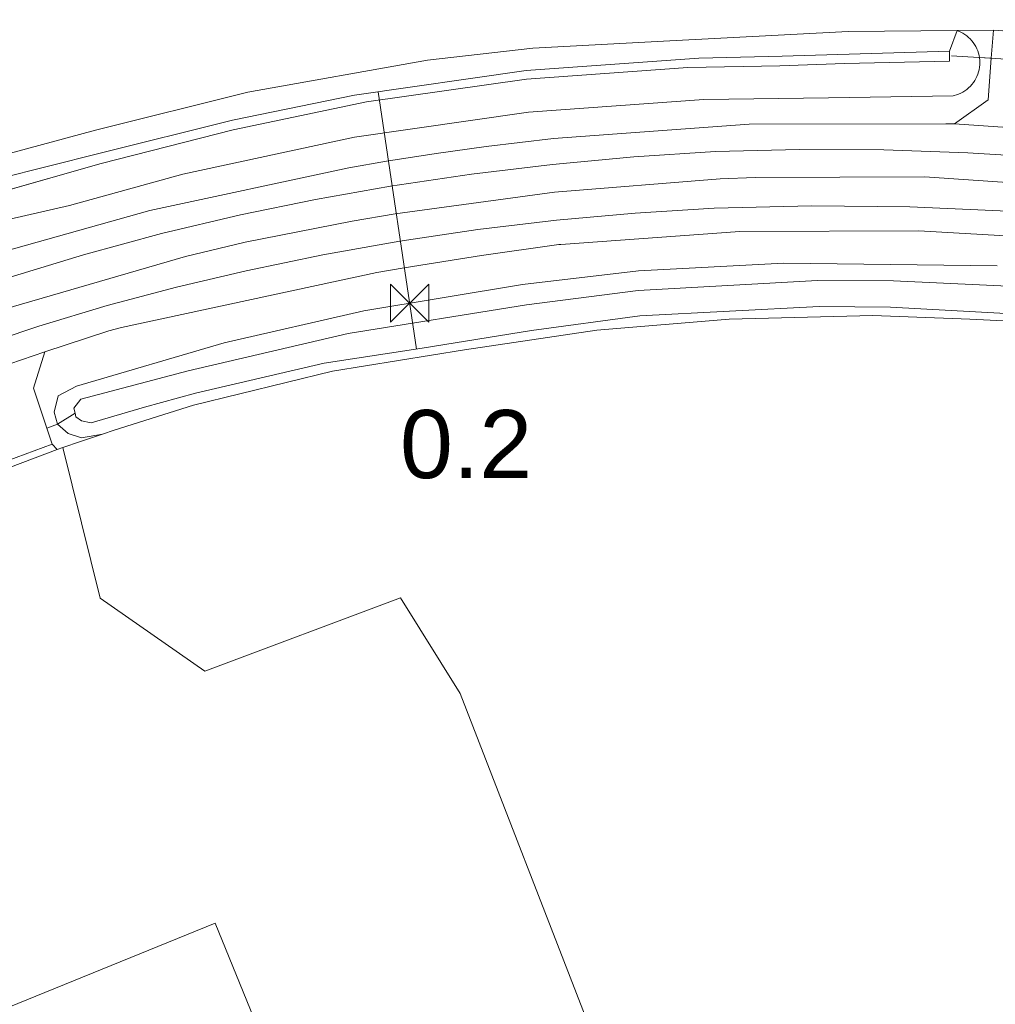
# Model space of a CAD drawing. Extents: x 140829 to 145054, y 448512 to 451778.
# Tile 15 of 152: x 141272 to 141330, y 449483 to 449541. Entities that reach past the tile are written whole.
import ezdxf
from ezdxf import colors
from ezdxf.entities.mleader import LeaderData, LeaderLine
from ezdxf.math import Vec2, Vec3

# ---------------------------------------------------------------- set-up
doc = ezdxf.new("R2010")
doc.units = 0
doc.header["$MEASUREMENT"] = 0
for name, color, linetype in [('geometrie2dBegroeidTerreindeel', 7, 'Continuous'), ('geometrie2dGrondvlak', 7, 'Continuous'), ('geometrie2dOnbegroeidTerreindeel', 7, 'Continuous'), ('geometrie2dOndersteunendWaterdeel', 7, 'Continuous'), ('geometrie2dOndersteunendWegdeel', 7, 'Continuous'), ('geometrie2dOverigeConstructie', 7, 'Continuous'), ('geometrie2dWaterdeel', 7, 'Continuous'), ('geometrie2dWegdeel', 7, 'Continuous'), ('HMPAL', 1, 'Continuous'), ('PPALHM', 10, 'Continuous')]:
    doc.layers.add(name, color=color, linetype=linetype)
doc.styles.get("Standard").update_dxf_attribs({"font": 'arial.ttf'})

msp = doc.modelspace()

# ---------------------------------------------------------------- linework, layer by layer
at = {"layer": 'geometrie2dBegroeidTerreindeel', "linetype": 'Continuous', "lineweight": 0}
for p, q in [((141320.945, 449540.277), (141310.093, 449539.713)), ((141327.338, 449540.326), (141320.945, 449540.277)), ((141329.478, 449540.343), (141327.338, 449540.326)), ((141333.017, 449540.125), (141329.478, 449540.343)), ((141302.429, 449539.301), (141296.249, 449538.585)), ((141310.093, 449539.713), (141302.429, 449539.301)), ((141296.249, 449538.585), (141285.696, 449536.719)), ((141285.696, 449536.719), (141276.755, 449534.472)), ((141276.755, 449534.472), (141270.261, 449532.726)), ((141306.178, 449522.746), (141313.967, 449523.39)), ((141313.967, 449523.39), (141322.386, 449523.606)), ((141322.386, 449523.606), (141328.095, 449523.373)), ((141328.095, 449523.373), (141333.803, 449523.09)), ((141298.412, 449521.59), (141306.178, 449522.746)), ((141290.664, 449520.32), (141298.412, 449521.59)), ((141282.501, 449518.334), (141290.664, 449520.32)), ((141277.855, 449516.861), (141282.501, 449518.334)), ((141277.161, 449516.632), (141277.855, 449516.861)), ((141275.625, 449516.118), (141277.161, 449516.632)), ((141274.833, 449515.849), (141275.066, 449515.928)), ((141276.482, 449509.218), (141274.833, 449515.849)), ((141275.066, 449515.928), (141275.625, 449516.118)), ((141277.033, 449507.003), (141276.482, 449509.218)), ((141283.16, 449502.714), (141277.033, 449507.003)), ((141294.656, 449507.031), (141283.16, 449502.714)), ((141298.164, 449501.406), (141294.656, 449507.031)), ((141315.029, 449457.878), (141298.164, 449501.406))]:
    msp.add_line(p, q, dxfattribs=at)
at = {"layer": 'geometrie2dGrondvlak', "linetype": 'Continuous', "lineweight": 0}
for p, q in [((141268.909, 449481.876), (141283.772, 449487.931)), ((141283.772, 449487.931), (141293.956, 449462.928)), ((141283.772, 449487.931), (141283.772, 449487.931))]:
    msp.add_line(p, q, dxfattribs=at)
at = {"layer": 'geometrie2dOnbegroeidTerreindeel', "linetype": 'Continuous', "lineweight": 0}
for p, q in [((141270.645, 449514.269), (141274.508, 449515.738)), ((141274.508, 449515.738), (141274.833, 449515.849)), ((141274.833, 449515.849), (141276.482, 449509.218)), ((141276.482, 449509.218), (141277.033, 449507.003)), ((141277.033, 449507.003), (141283.16, 449502.714)), ((141283.16, 449502.714), (141294.656, 449507.031)), ((141294.656, 449507.031), (141298.164, 449501.406)), ((141298.164, 449501.406), (141315.029, 449457.878)), ((141298.164, 449501.406), (141298.164, 449501.406)), ((141283.772, 449487.931), (141268.909, 449481.876)), ((141293.956, 449462.928), (141283.772, 449487.931))]:
    msp.add_line(p, q, dxfattribs=at)
at = {"layer": 'geometrie2dOndersteunendWaterdeel', "linetype": 'Continuous', "lineweight": 0}
for p, q in [((141310.093, 449539.713), (141320.945, 449540.277)), ((141320.945, 449540.277), (141327.338, 449540.326)), ((141326.904, 449539.12), (141327.338, 449540.326)), ((141327.338, 449540.326), (141326.904, 449539.12)), ((141327.338, 449540.326), (141327.424, 449540.294)), ((141327.424, 449540.294), (141327.551, 449540.238)), ((141327.551, 449540.238), (141327.675, 449540.173)), ((141327.675, 449540.173), (141327.793, 449540.099)), ((141327.793, 449540.099), (141327.906, 449540.018)), ((141327.906, 449540.018), (141328.012, 449539.929)), ((141328.012, 449539.929), (141328.113, 449539.832)), ((141296.249, 449538.585), (141302.429, 449539.301)), ((141302.429, 449539.301), (141310.093, 449539.713)), ((141328.113, 449539.832), (141328.206, 449539.729)), ((141328.206, 449539.729), (141328.292, 449539.62)), ((141328.292, 449539.62), (141328.37, 449539.504)), ((141328.37, 449539.504), (141328.441, 449539.384)), ((141328.441, 449539.384), (141328.502, 449539.259)), ((141312.185, 449538.713), (141302.032, 449537.976)), ((141317.07, 449538.815), (141312.185, 449538.713)), ((141326.904, 449539.12), (141317.07, 449538.815)), ((141317.07, 449538.815), (141317.07, 449538.815)), ((141326.89, 449538.539), (141326.904, 449539.12)), ((141328.502, 449539.259), (141328.554, 449539.131)), ((141328.554, 449539.131), (141328.598, 449538.998)), ((141328.598, 449538.998), (141328.631, 449538.863)), ((141328.631, 449538.863), (141328.653, 449538.744)), ((141328.653, 449538.744), (141328.657, 449538.724)), ((141328.657, 449538.724), (141328.671, 449538.586)), ((141285.696, 449536.719), (141296.249, 449538.585)), ((141302.058, 449537.48), (141311.523, 449538.167)), ((141311.523, 449538.167), (141316.929, 449538.263)), ((141316.929, 449538.263), (141320.734, 449538.401)), ((141320.734, 449538.401), (141326.89, 449538.539)), ((141328.658, 449538.169), (141328.634, 449538.031)), ((141328.672, 449538.307), (141328.658, 449538.169)), ((141328.671, 449538.586), (141328.676, 449538.446)), ((141328.676, 449538.446), (141328.672, 449538.307)), ((141302.032, 449537.976), (141291.955, 449536.531)), ((141328.506, 449537.635), (141328.446, 449537.509)), ((141328.558, 449537.764), (141328.506, 449537.635)), ((141328.601, 449537.896), (141328.558, 449537.764)), ((141328.634, 449538.031), (141328.601, 449537.896)), ((141292.662, 449536.133), (141302.058, 449537.48)), ((141328.12, 449537.059), (141328.02, 449536.961)), ((141328.213, 449537.163), (141328.12, 449537.059)), ((141328.298, 449537.272), (141328.213, 449537.163)), ((141328.376, 449537.388), (141328.298, 449537.272)), ((141328.446, 449537.509), (141328.376, 449537.388)), ((141276.755, 449534.472), (141285.696, 449536.719)), ((141291.955, 449536.531), (141284.787, 449535.061)), ((141327.118, 449536.494), (141319.798, 449536.369)), ((141327.17, 449536.506), (141327.118, 449536.494)), ((141327.303, 449536.545), (141327.17, 449536.506)), ((141327.433, 449536.593), (141327.303, 449536.545)), ((141327.561, 449536.65), (141327.433, 449536.593)), ((141327.684, 449536.715), (141327.561, 449536.65)), ((141327.802, 449536.79), (141327.684, 449536.715)), ((141327.914, 449536.872), (141327.802, 449536.79)), ((141328.02, 449536.961), (141327.914, 449536.872)), ((141284.836, 449534.492), (141292.662, 449536.133)), ((141312.477, 449536.275), (141302.181, 449535.527)), ((141319.798, 449536.369), (141312.477, 449536.275)), ((141319.798, 449536.369), (141319.798, 449536.369)), ((141302.181, 449535.527), (141291.963, 449534.063)), ((141284.787, 449535.061), (141276.937, 449533.107)), ((141270.261, 449532.726), (141276.755, 449534.472)), ((141277.084, 449532.525), (141284.836, 449534.492)), ((141291.963, 449534.063), (141281.871, 449531.888)), ((141276.937, 449533.107), (141270.668, 449531.525)), ((141270.887, 449530.756), (141277.084, 449532.525)), ((141281.871, 449531.888), (141275.228, 449530.048)), ((141275.228, 449530.048), (141270.86, 449529.067)), ((141308.642, 449526.221), (141317.16, 449526.67)), ((141317.16, 449526.67), (141329.692, 449526.51)), ((141301.82, 449525.416), (141308.642, 449526.221)), ((141292.506, 449523.881), (141301.82, 449525.416)), ((141319.14, 449525.649), (141308.616, 449525.071)), ((141323.606, 449525.636), (141319.14, 449525.649)), ((141330.741, 449525.306), (141323.606, 449525.636)), ((141308.616, 449525.071), (141302.061, 449524.227)), ((141284.303, 449521.991), (141292.506, 449523.881)), ((141302.061, 449524.227), (141291.578, 449522.547)), ((141308.72, 449523.582), (141319.238, 449524.128)), ((141319.238, 449524.128), (141323.429, 449524.093)), ((141323.429, 449524.093), (141330.194, 449523.706)), ((141302.347, 449522.712), (141308.72, 449523.582)), ((141313.967, 449523.39), (141306.178, 449522.746)), ((141322.386, 449523.606), (141313.967, 449523.39)), ((141328.095, 449523.373), (141322.386, 449523.606)), ((141333.803, 449523.09), (141328.095, 449523.373)), ((141291.578, 449522.547), (141282.185, 449520.344)), ((141295.922, 449521.671), (141302.347, 449522.712)), ((141306.178, 449522.746), (141298.412, 449521.59)), ((141275.642, 449519.448), (141284.303, 449521.991)), ((141290.186, 449520.804), (141295.922, 449521.671)), ((141298.412, 449521.59), (141290.664, 449520.32)), ((141282.623, 449519.038), (141290.186, 449520.804)), ((141282.185, 449520.344), (141275.884, 449518.694)), ((141290.664, 449520.32), (141282.501, 449518.334)), ((141274.552, 449518.875), (141275.642, 449519.448)), ((141274.32, 449517.913), (141274.552, 449518.875)), ((141275.884, 449518.694), (141275.484, 449518.162)), ((141279.625, 449518.22), (141282.623, 449519.038)), ((141274.528, 449517.215), (141274.32, 449517.913)), ((141275.484, 449518.162), (141275.549, 449517.856)), ((141276.486, 449517.288), (141279.625, 449518.22)), ((141282.501, 449518.334), (141277.855, 449516.861)), ((141275.549, 449517.856), (141274.528, 449517.215)), ((141274.528, 449517.215), (141275.549, 449517.856)), ((141275.549, 449517.856), (141275.593, 449517.649)), ((141275.593, 449517.649), (141275.927, 449517.411)), ((141275.927, 449517.411), (141276.486, 449517.288)), ((141275.151, 449516.662), (141274.528, 449517.215)), ((141277.855, 449516.861), (141277.161, 449516.632)), ((141275.923, 449516.414), (141275.151, 449516.662)), ((141277.161, 449516.632), (141275.923, 449516.414))]:
    msp.add_line(p, q, dxfattribs=at)
at = {"layer": 'geometrie2dOndersteunendWegdeel', "linetype": 'Continuous', "lineweight": 0}
for p, q in [((141327.338, 449540.326), (141329.478, 449540.343)), ((141327.424, 449540.294), (141327.338, 449540.326)), ((141327.551, 449540.238), (141327.424, 449540.294)), ((141327.675, 449540.173), (141327.551, 449540.238)), ((141327.793, 449540.099), (141327.675, 449540.173)), ((141327.906, 449540.018), (141327.793, 449540.099)), ((141328.012, 449539.929), (141327.906, 449540.018)), ((141328.113, 449539.832), (141328.012, 449539.929)), ((141329.478, 449540.343), (141329.35, 449538.713)), ((141329.478, 449540.343), (141329.478, 449540.343)), ((141328.206, 449539.729), (141328.113, 449539.832)), ((141328.292, 449539.62), (141328.206, 449539.729)), ((141328.37, 449539.504), (141328.292, 449539.62)), ((141328.441, 449539.384), (141328.37, 449539.504)), ((141328.502, 449539.259), (141328.441, 449539.384)), ((141328.554, 449539.131), (141328.502, 449539.259)), ((141328.598, 449538.998), (141328.554, 449539.131)), ((141328.631, 449538.863), (141328.598, 449538.998)), ((141328.653, 449538.744), (141328.631, 449538.863)), ((141329.35, 449538.713), (141328.653, 449538.744)), ((141328.657, 449538.724), (141328.653, 449538.744)), ((141328.653, 449538.744), (141329.35, 449538.713)), ((141328.671, 449538.586), (141328.657, 449538.724)), ((141329.35, 449538.713), (141329.158, 449536.267)), ((141328.634, 449538.031), (141328.658, 449538.169)), ((141328.658, 449538.169), (141328.672, 449538.307)), ((141328.676, 449538.446), (141328.671, 449538.586)), ((141328.672, 449538.307), (141328.676, 449538.446)), ((141328.446, 449537.509), (141328.506, 449537.635)), ((141328.506, 449537.635), (141328.558, 449537.764)), ((141328.558, 449537.764), (141328.601, 449537.896)), ((141328.601, 449537.896), (141328.634, 449538.031)), ((141328.02, 449536.961), (141328.12, 449537.059)), ((141328.12, 449537.059), (141328.213, 449537.163)), ((141328.213, 449537.163), (141328.298, 449537.272)), ((141328.298, 449537.272), (141328.376, 449537.388)), ((141328.376, 449537.388), (141328.446, 449537.509)), ((141319.798, 449536.369), (141327.118, 449536.494)), ((141327.118, 449536.494), (141327.17, 449536.506)), ((141327.17, 449536.506), (141327.303, 449536.545)), ((141327.303, 449536.545), (141327.433, 449536.593)), ((141327.433, 449536.593), (141327.561, 449536.65)), ((141327.561, 449536.65), (141327.684, 449536.715)), ((141327.684, 449536.715), (141327.802, 449536.79)), ((141327.802, 449536.79), (141327.914, 449536.872)), ((141327.914, 449536.872), (141328.02, 449536.961)), ((141302.181, 449535.527), (141312.477, 449536.275)), ((141312.477, 449536.275), (141319.798, 449536.369)), ((141329.158, 449536.267), (141327.196, 449534.842)), ((141291.963, 449534.063), (141302.181, 449535.527)), ((141315.139, 449534.829), (141303.637, 449533.993)), ((141326.672, 449534.86), (141315.139, 449534.829)), ((141327.196, 449534.842), (141326.672, 449534.86)), ((141281.871, 449531.888), (141291.963, 449534.063)), ((141299.694, 449533.52), (141296.762, 449533.112)), ((141303.637, 449533.993), (141299.694, 449533.52)), ((141296.762, 449533.112), (141293.837, 449532.653)), ((141293.837, 449532.653), (141291.627, 449532.272)), ((141275.228, 449530.048), (141281.871, 449531.888)), ((141291.627, 449532.272), (141279.948, 449529.756)), ((141270.86, 449529.067), (141275.228, 449530.048)), ((141279.948, 449529.756), (141271.443, 449527.377)), ((141304.08, 449527.774), (141314.574, 449528.536)), ((141314.574, 449528.536), (141325.095, 449528.565)), ((141325.095, 449528.565), (141332.216, 449528.167)), ((141299.406, 449527.126), (141303.953, 449527.761)), ((141303.953, 449527.761), (141304.08, 449527.774)), ((141294.873, 449526.398), (141299.406, 449527.126)), ((141317.16, 449526.67), (141308.642, 449526.221)), ((141329.692, 449526.51), (141317.16, 449526.67)), ((141278.272, 449522.886), (141293.278, 449526.119)), ((141293.278, 449526.119), (141294.873, 449526.398)), ((141308.642, 449526.221), (141301.82, 449525.416)), ((141301.82, 449525.416), (141292.506, 449523.881)), ((141292.506, 449523.881), (141284.303, 449521.991)), ((141273.769, 449521.464), (141277.529, 449522.697)), ((141277.529, 449522.697), (141278.272, 449522.886)), ((141284.303, 449521.991), (141275.642, 449519.448)), ((141273.115, 449519.326), (141273.769, 449521.464)), ((141273.902, 449516.974), (141273.115, 449519.326)), ((141275.642, 449519.448), (141274.552, 449518.875)), ((141274.552, 449518.875), (141274.32, 449517.913)), ((141274.32, 449517.913), (141274.528, 449517.215)), ((141273.902, 449516.974), (141274.528, 449517.215)), ((141274.528, 449517.215), (141273.902, 449516.974)), ((141274.213, 449516.043), (141273.902, 449516.974)), ((141274.528, 449517.215), (141275.151, 449516.662)), ((141274.528, 449517.215), (141274.528, 449517.215)), ((141275.151, 449516.662), (141275.923, 449516.414)), ((141277.161, 449516.632), (141275.625, 449516.118)), ((141275.923, 449516.414), (141277.161, 449516.632)), ((141274.508, 449515.738), (141274.213, 449516.043)), ((141274.833, 449515.849), (141274.508, 449515.738)), ((141275.066, 449515.928), (141274.833, 449515.849)), ((141275.625, 449516.118), (141275.066, 449515.928))]:
    msp.add_line(p, q, dxfattribs=at)
at = {"layer": 'geometrie2dOverigeConstructie', "linetype": 'Continuous', "lineweight": 0}
for p, q in [((141327.009, 449538.848), (141335.117, 449538.335)), ((141335.117, 449538.335), (141327.009, 449538.848))]:
    msp.add_line(p, q, dxfattribs=at)
at = {"layer": 'geometrie2dWaterdeel', "linetype": 'Continuous', "lineweight": 0}
for p, q in [((141302.032, 449537.976), (141312.185, 449538.713)), ((141312.185, 449538.713), (141317.07, 449538.815)), ((141317.07, 449538.815), (141326.904, 449539.12)), ((141317.07, 449538.815), (141317.07, 449538.815)), ((141326.904, 449539.12), (141326.89, 449538.539)), ((141311.523, 449538.167), (141302.058, 449537.48)), ((141316.929, 449538.263), (141311.523, 449538.167)), ((141320.734, 449538.401), (141316.929, 449538.263)), ((141326.89, 449538.539), (141320.734, 449538.401)), ((141291.955, 449536.531), (141302.032, 449537.976)), ((141302.058, 449537.48), (141292.662, 449536.133)), ((141284.787, 449535.061), (141291.955, 449536.531)), ((141292.662, 449536.133), (141284.836, 449534.492)), ((141276.937, 449533.107), (141284.787, 449535.061)), ((141284.836, 449534.492), (141277.084, 449532.525)), ((141270.668, 449531.525), (141276.937, 449533.107)), ((141277.084, 449532.525), (141270.887, 449530.756)), ((141308.616, 449525.071), (141319.14, 449525.649)), ((141319.14, 449525.649), (141323.606, 449525.636)), ((141323.606, 449525.636), (141330.741, 449525.306)), ((141302.061, 449524.227), (141308.616, 449525.071)), ((141291.578, 449522.547), (141302.061, 449524.227)), ((141319.238, 449524.128), (141308.72, 449523.582)), ((141323.429, 449524.093), (141319.238, 449524.128)), ((141330.194, 449523.706), (141323.429, 449524.093)), ((141308.72, 449523.582), (141302.347, 449522.712)), ((141282.185, 449520.344), (141291.578, 449522.547)), ((141302.347, 449522.712), (141295.922, 449521.671)), ((141295.922, 449521.671), (141290.186, 449520.804)), ((141290.186, 449520.804), (141282.623, 449519.038)), ((141275.884, 449518.694), (141282.185, 449520.344)), ((141275.484, 449518.162), (141275.884, 449518.694)), ((141282.623, 449519.038), (141279.625, 449518.22)), ((141275.549, 449517.856), (141275.484, 449518.162)), ((141279.625, 449518.22), (141276.486, 449517.288)), ((141275.593, 449517.649), (141275.549, 449517.856)), ((141275.927, 449517.411), (141275.593, 449517.649)), ((141276.486, 449517.288), (141275.927, 449517.411))]:
    msp.add_line(p, q, dxfattribs=at)
at = {"layer": 'geometrie2dWegdeel', "linetype": 'Continuous', "lineweight": 0}
for p, q in [((141329.35, 449538.713), (141329.478, 449540.343)), ((141329.478, 449540.343), (141333.017, 449540.125)), ((141329.158, 449536.267), (141329.35, 449538.713)), ((141327.196, 449534.842), (141329.158, 449536.267)), ((141303.637, 449533.993), (141315.139, 449534.829)), ((141315.139, 449534.829), (141326.672, 449534.86)), ((141326.672, 449534.86), (141327.196, 449534.842)), ((141327.196, 449534.842), (141334.028, 449534.373)), ((141334.028, 449534.373), (141327.196, 449534.842)), ((141296.762, 449533.112), (141299.694, 449533.52)), ((141299.694, 449533.52), (141303.637, 449533.993)), ((141299.694, 449533.52), (141299.694, 449533.52)), ((141293.837, 449532.653), (141296.762, 449533.112)), ((141308.367, 449532.917), (141303.589, 449532.473)), ((141303.589, 449532.473), (141308.367, 449532.917)), ((141313.156, 449533.227), (141308.367, 449532.917)), ((141308.367, 449532.917), (141313.156, 449533.227)), ((141318.093, 449533.348), (141313.156, 449533.227)), ((141313.156, 449533.227), (141318.093, 449533.348)), ((141323.031, 449533.322), (141318.093, 449533.348)), ((141318.093, 449533.348), (141323.031, 449533.322)), ((141327.966, 449533.15), (141323.031, 449533.322)), ((141323.031, 449533.322), (141327.966, 449533.15)), ((141332.894, 449532.834), (141327.966, 449533.15)), ((141327.966, 449533.15), (141332.894, 449532.834)), ((141291.627, 449532.272), (141293.837, 449532.653)), ((141293.837, 449532.653), (141293.837, 449532.653)), ((141303.589, 449532.473), (141298.825, 449531.896)), ((141298.825, 449531.896), (141303.589, 449532.473)), ((141279.948, 449529.756), (141291.627, 449532.272)), ((141298.825, 449531.896), (141294.079, 449531.187)), ((141294.079, 449531.187), (141298.825, 449531.896)), ((141289.663, 449530.405), (141294.079, 449531.187)), ((141294.079, 449531.187), (141289.663, 449530.405)), ((141313.423, 449531.614), (141303.7, 449530.844)), ((141303.7, 449530.844), (141313.423, 449531.614)), ((141315.485, 449531.707), (141313.423, 449531.614)), ((141313.423, 449531.614), (141315.485, 449531.707)), ((141325.431, 449531.734), (141315.485, 449531.707)), ((141315.485, 449531.707), (141325.431, 449531.734)), ((141335.354, 449531.067), (141325.431, 449531.734)), ((141325.431, 449531.734), (141335.354, 449531.067)), ((141303.7, 449530.844), (141294.347, 449529.574)), ((141294.347, 449529.574), (141303.7, 449530.844)), ((141285.269, 449529.507), (141289.663, 449530.405)), ((141289.663, 449530.405), (141285.269, 449529.507)), ((141313.074, 449529.899), (141318.821, 449530.045)), ((141318.821, 449530.045), (141313.074, 449529.899)), ((141318.821, 449530.045), (141324.57, 449529.985)), ((141324.57, 449529.985), (141318.821, 449530.045)), ((141271.443, 449527.377), (141279.948, 449529.756)), ((141280.633, 449528.411), (141285.269, 449529.507)), ((141285.269, 449529.507), (141280.633, 449528.411)), ((141294.347, 449529.574), (141291.829, 449529.143)), ((141291.829, 449529.143), (141294.347, 449529.574)), ((141303.816, 449529.194), (141308.44, 449529.613)), ((141308.44, 449529.613), (141303.816, 449529.194)), ((141308.44, 449529.613), (141313.074, 449529.899)), ((141313.074, 449529.899), (141308.44, 449529.613)), ((141324.57, 449529.985), (141330.312, 449529.721)), ((141330.312, 449529.721), (141324.57, 449529.985)), ((141291.829, 449529.143), (141285.536, 449527.895)), ((141285.536, 449527.895), (141291.829, 449529.143)), ((141299.206, 449528.644), (141303.816, 449529.194)), ((141303.816, 449529.194), (141299.206, 449528.644)), ((141276.036, 449527.165), (141280.633, 449528.411)), ((141280.633, 449528.411), (141276.036, 449527.165)), ((141294.614, 449527.961), (141299.206, 449528.644)), ((141299.206, 449528.644), (141294.614, 449527.961)), ((141314.574, 449528.536), (141304.08, 449527.774)), ((141325.095, 449528.565), (141314.574, 449528.536)), ((141332.216, 449528.167), (141325.095, 449528.565)), ((141285.536, 449527.895), (141282.036, 449527.053)), ((141282.036, 449527.053), (141285.536, 449527.895)), ((141294.614, 449527.961), (141290.091, 449527.156)), ((141290.091, 449527.156), (141294.614, 449527.961)), ((141294.614, 449527.961), (141294.614, 449527.961)), ((141303.953, 449527.761), (141299.406, 449527.126)), ((141304.08, 449527.774), (141303.953, 449527.761)), ((141271.482, 449525.768), (141276.036, 449527.165)), ((141276.036, 449527.165), (141271.482, 449525.768)), ((141290.091, 449527.156), (141285.592, 449526.224)), ((141285.592, 449526.224), (141290.091, 449527.156)), ((141282.036, 449527.053), (141271.328, 449523.951)), ((141271.328, 449523.951), (141282.036, 449527.053)), ((141299.406, 449527.126), (141294.873, 449526.398)), ((141293.278, 449526.119), (141278.272, 449522.886)), ((141285.592, 449526.224), (141281.5, 449525.27)), ((141281.5, 449525.27), (141285.592, 449526.224)), ((141294.873, 449526.398), (141293.278, 449526.119)), ((141281.5, 449525.27), (141277.442, 449524.187)), ((141277.442, 449524.187), (141281.5, 449525.27)), ((141277.442, 449524.187), (141273.42, 449522.974)), ((141273.42, 449522.974), (141277.442, 449524.187)), ((141273.42, 449522.974), (141269.439, 449521.633)), ((141269.439, 449521.633), (141273.42, 449522.974)), ((141277.529, 449522.697), (141273.769, 449521.464)), ((141278.272, 449522.886), (141277.529, 449522.697)), ((141277.529, 449522.697), (141277.529, 449522.697)), ((141273.769, 449521.464), (141266.856, 449519.111)), ((141266.856, 449519.111), (141273.769, 449521.464)), ((141273.769, 449521.464), (141273.115, 449519.326)), ((141273.115, 449519.326), (141273.902, 449516.974)), ((141273.902, 449516.974), (141274.213, 449516.043)), ((141270.523, 449514.694), (141274.213, 449516.043)), ((141274.213, 449516.043), (141270.523, 449514.694)), ((141274.508, 449515.738), (141270.645, 449514.269)), ((141274.213, 449516.043), (141274.508, 449515.738))]:
    msp.add_line(p, q, dxfattribs=at)
at = {"layer": 'HMPAL', "linetype": 'Continuous', "lineweight": 0}
msp.add_line((141295.596, 449521.622), (141293.357, 449536.732), dxfattribs=at)

# ---------------------------------------------------------------- next in the draw order: texts
at = {"layer": 'HMPAL', "lineweight": 0, "insert": (141294.629, 449518.048), "char_height": 4, "attachment_point": 1, "bg_fill": 3, "box_fill_scale": 1.5, "bg_fill_color": 256, "bg_fill_transparency": 0}
msp.add_mtext_dynamic_manual_height_columns('0.2', width=4.21518, gutter_width=1, heights=[0], dxfattribs=at)

# ---------------------------------------------------------------- next in the draw order: leaders
at = {"layer": 'HMPAL', "lineweight": 0}
ml = msp.add_multileader_mtext('Standard', dxfattribs=at)
ml.set_content('BEGIN INSPECTIE', color=256)
ml.set_leader_properties()
ml.build(insert=Vec2(0, 0))
ml.multileader.update_dxf_attribs({"dogleg_length": 0.36, "arrow_head_size": 100})
ctx = ml.context
ctx.base_point, ctx.char_height, ctx.arrow_head_size, ctx.landing_gap_size, ctx.plane_origin, ctx.plane_x_axis, ctx.plane_y_axis = Vec3(141515.477, 450531.727), 50, 100, 0.09, Vec3(148901.031, 452787.077), Vec3(0.999937, -0.011216), Vec3(0.011216, 0.999937)
notes = []
notes.append((ctx, [(0, (1, 1, 0), (141515.117, 450531.731), (0.999937, -0.011216), 0.36, [(0, [(141129.778, 449425.511)], 0, [])])]))
ctx.mtext.insert, ctx.mtext.text_direction, ctx.mtext.rotation, ctx.mtext.flow_direction = Vec3(141515.848, 450556.724), Vec3(0.999937, -0.011216), 6.271969, 5
ctx.mtext.has_bg_fill, ctx.mtext.bg_color, ctx.mtext.bg_scale_factor, ctx.mtext.bg_transparency, ctx.mtext.use_window_bg_color = 1, -1027028792, 1.5, 0, 1
for ctx, leaders in notes:
    for number, flags, end, landing, length, lines in leaders:
        leader = LeaderData()
        leader.index, (leader.has_last_leader_line, leader.has_dogleg_vector, leader.attachment_direction) = number, flags
        leader.last_leader_point, leader.dogleg_vector, leader.dogleg_length = Vec3(end), Vec3(landing), length
        for number, points, colour, breaks in lines:
            line = LeaderLine()
            line.index, line.vertices, line.color, line.breaks = number, Vec3.list(points), colors.encode_raw_color(colour), breaks
            leader.lines.append(line)
        ctx.leaders.append(leader)

# ---------------------------------------------------------------- next in the draw order: linework, layer by layer
at = {"layer": 'PPALHM', "lineweight": 0}
for p, q in [((141294.073, 449525.446), (141296.318, 449523.202)), ((141294.073, 449523.202), (141294.073, 449525.446)), ((141296.318, 449525.446), (141294.073, 449523.202)), ((141296.318, 449523.202), (141296.318, 449525.446))]:
    msp.add_line(p, q, dxfattribs=at)

doc.saveas('drawing.dxf')
